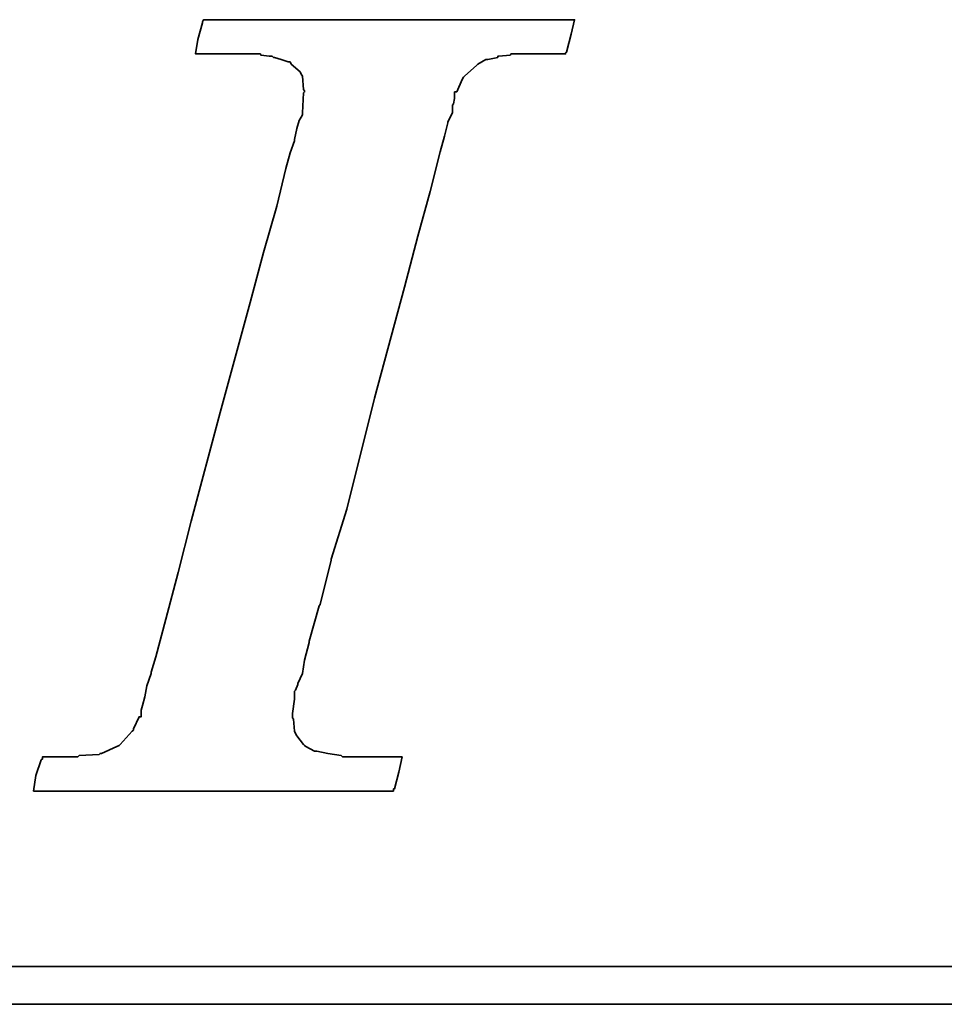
# Model space of a CAD drawing. Extents: x 8 to 593, y 42 to 126.
# Tile 34 of 51: x 147.74 to 149.44, y 90.55 to 92.37. Entities that reach past the tile are written whole.
import ezdxf

# ---------------------------------------------------------------- set-up
doc = ezdxf.new("R2010")
doc.units = 0
doc.header["$LTSCALE"] = 3
doc.header["$MEASUREMENT"] = 0
doc.layers.add('DIM', color=4, linetype='CONTINUOUS')
doc.layers.add('layer 1', color=7, linetype='CONTINUOUS')

# ---------------------------------------------------------------- blocks, each defined once
blk = doc.blocks.new('TBI MOTION logo(完整正式版)')
at = {"layer": 'layer 1', "color": 22, "lineweight": 35}
for points, knots in [([(-40.59125, -7.94375), (-40.59125, -7.94375), (-40.97375, -7.94375), (-40.97375, -7.94375), (-40.97375, -7.94375), (-40.97375, -7.94375), (-41.38125, -7.94375), (-41.38125, -7.94375), (-41.38125, -7.94375), (-41.38125, -7.94375), (-41.54875, -7.94375), (-41.54875, -7.94375), (-41.54875, -7.94375), (-41.54875, -7.94375), (-41.59875, -7.94375), (-41.59875, -7.94375), (-41.59875, -7.94375), (-41.59875, -7.94375), (-41.88375, -7.94375), (-41.88375, -7.94375), (-41.88375, -7.94375), (-41.88375, -7.94375), (-41.90875, -7.91875), (-41.90875, -7.91875), (-41.90875, -7.91875), (-41.90875, -7.91875), (-42.19875, -7.87125), (-42.19875, -7.87125), (-42.19875, -7.87125), (-42.19875, -7.87125), (-42.43875, -7.82375), (-42.43875, -7.82375), (-42.43875, -7.82375), (-42.43875, -7.82375), (-42.45875, -7.82375), (-42.45875, -7.82375), (-42.45875, -7.82375), (-42.45875, -7.82375), (-42.48625, -7.82375), (-42.48625, -7.82375), (-42.48625, -7.82375), (-42.48625, -7.82375), (-42.67625, -7.72375), (-42.67625, -7.72375), (-42.67625, -7.72375), (-42.67625, -7.72375), (-42.70125, -7.70375), (-42.70125, -7.70375), (-42.70125, -7.70375), (-42.70125, -7.70375), (-42.72375, -7.67875), (-42.72375, -7.67875), (-42.72375, -7.67875), (-42.72375, -7.67875), (-42.86875, -7.48875), (-42.86875, -7.48875), (-42.86875, -7.48875), (-42.86875, -7.48875), (-42.89375, -7.43875), (-42.89375, -7.43875), (-42.89375, -7.43875), (-42.89375, -7.43875), (-42.91875, -7.38875), (-42.91875, -7.38875), (-42.91875, -7.38875), (-42.91875, -7.38875), (-42.93875, -7.12875), (-42.93875, -7.12875), (-42.93875, -7.12875), (-42.93875, -7.12875), (-42.96375, -7.10375), (-42.96375, -7.10375), (-42.96375, -7.10375), (-42.96375, -7.10375), (-42.96375, -7.05375), (-42.96375, -7.05375), (-42.96375, -7.05375), (-42.96375, -7.05375), (-42.96375, -7.00875), (-42.96375, -7.00875), (-42.96375, -7.00875), (-42.96375, -7.00875), (-42.91875, -6.69625), (-42.91875, -6.69625), (-42.91875, -6.69625), (-42.91875, -6.69625), (-42.91875, -6.62375), (-42.91875, -6.62375), (-42.91875, -6.62375), (-42.91875, -6.62375), (-42.91875, -6.59625), (-42.91875, -6.59625), (-42.91875, -6.59625), (-42.91875, -6.59625), (-42.91875, -6.57375), (-42.91875, -6.57375), (-42.91875, -6.57375), (-42.91875, -6.57375), (-42.91875, -6.52875), (-42.91875, -6.52875), (-42.91875, -6.52875), (-42.91875, -6.52875), (-42.89375, -6.50375), (-42.89375, -6.50375), (-42.89375, -6.50375), (-42.89375, -6.50375), (-42.84375, -6.38375), (-42.84375, -6.38375), (-42.84375, -6.38375), (-42.84375, -6.38375), (-42.84375, -6.35875), (-42.84375, -6.35875), (-42.84375, -6.35875), (-42.84375, -6.35875), (-42.74625, -6.14375), (-42.74625, -6.14375), (-42.74625, -6.14375), (-42.74625, -6.14375), (-42.70125, -5.85375), (-42.70125, -5.85375), (-42.70125, -5.85375), (-42.70125, -5.85375), (-42.60375, -5.47125), (-42.60375, -5.47125), (-42.60375, -5.47125), (-42.60375, -5.47125), (-42.60375, -5.44875), (-42.60375, -5.44875), (-42.60375, -5.44875), (-42.60375, -5.44875), (-42.38875, -4.67875), (-42.38875, -4.67875), (-42.38875, -4.67875), (-42.38875, -4.67875), (-42.36375, -4.65375), (-42.36375, -4.65375), (-42.36375, -4.65375), (-42.36375, -4.65375), (-42.12375, -3.69625), (-42.12375, -3.69625), (-42.12375, -3.69625), (-42.12375, -3.69625), (-42.12375, -3.67374), (-42.12375, -3.67374), (-42.12375, -3.67374), (-42.12375, -3.67374), (-41.78875, -2.59374), (-41.78875, -2.59374), (-41.78875, -2.59374), (-41.78875, -2.59374), (-41.18875, -0.19375), (-41.18875, -0.19375), (-41.18875, -0.19375), (-41.18875, -0.19375), (-40.54375, 2.20624), (-40.54375, 2.20624), (-40.54375, 2.20624), (-40.54375, 2.20624), (-40.25375, 3.30875), (-40.25375, 3.30875), (-40.25375, 3.30875), (-40.25375, 3.30875), (-39.98875, 4.27125), (-39.98875, 4.27125), (-39.98875, 4.27125), (-39.98875, 4.27125), (-39.77375, 5.13125), (-39.77375, 5.13125), (-39.77375, 5.13125), (-39.77375, 5.13125), (-39.67875, 5.47125), (-39.67875, 5.47125), (-39.67875, 5.47125), (-39.67875, 5.47125), (-39.60375, 5.75625), (-39.60375, 5.75625), (-39.60375, 5.75625), (-39.60375, 5.75625), (-39.60375, 5.78125), (-39.60375, 5.78125), (-39.60375, 5.78125), (-39.60375, 5.78125), (-39.50875, 5.97125), (-39.50875, 5.97125), (-39.50875, 5.97125), (-39.50875, 5.97125), (-39.50875, 6.13875), (-39.50875, 6.13875), (-39.50875, 6.13875), (-39.50875, 6.13875), (-39.48625, 6.16625), (-39.48625, 6.16625), (-39.48625, 6.16625), (-39.48625, 6.16625), (-39.46125, 6.28625), (-39.46125, 6.28625), (-39.46125, 6.28625), (-39.46125, 6.28625), (-39.46125, 6.42625), (-39.46125, 6.42625), (-39.46125, 6.42625), (-39.46125, 6.42625), (-39.41375, 6.42625), (-39.41375, 6.42625), (-39.41375, 6.42625), (-39.41375, 6.42625), (-39.29375, 6.69125), (-39.29375, 6.69125), (-39.29375, 6.69125), (-39.29375, 6.69125), (-39.26875, 6.74125), (-39.26875, 6.74125), (-39.26875, 6.74125), (-39.26875, 6.74125), (-39.24375, 6.76625), (-39.24375, 6.76625), (-39.24375, 6.76625), (-39.24375, 6.76625), (-38.98375, 7.00624), (-38.98375, 7.00624), (-38.98375, 7.00624), (-38.98375, 7.00624), (-38.95625, 7.02624), (-38.95625, 7.02624), (-38.95625, 7.02624), (-38.95625, 7.02624), (-38.78875, 7.12624), (-38.78875, 7.12624), (-38.78875, 7.12624), (-38.78875, 7.12624), (-38.76375, 7.12624), (-38.76375, 7.12624), (-38.76375, 7.12624), (-38.76375, 7.12624), (-38.74375, 7.12624), (-38.74375, 7.12624), (-38.74375, 7.12624), (-38.74375, 7.12624), (-38.52875, 7.17125), (-38.52875, 7.17125), (-38.52875, 7.17125), (-38.52875, 7.17125), (-38.52875, 7.19624), (-38.52875, 7.19624), (-38.52875, 7.19624), (-38.52875, 7.19624), (-38.50375, 7.19624), (-38.50375, 7.19624), (-38.50375, 7.19624), (-38.50375, 7.19624), (-38.26125, 7.21875), (-38.26125, 7.21875), (-38.26125, 7.21875), (-38.26125, 7.21875), (-38.23875, 7.24624), (-38.23875, 7.24624), (-38.23875, 7.24624), (-38.23875, 7.24624), (-38.21625, 7.24624), (-38.21625, 7.24624), (-38.21625, 7.24624), (-38.21625, 7.24624), (-38.18875, 7.24624), (-38.18875, 7.24624), (-38.18875, 7.24624), (-38.18875, 7.24624), (-37.90375, 7.24624), (-37.90375, 7.24624), (-37.90375, 7.24624), (-37.90375, 7.24624), (-37.85375, 7.24624), (-37.85375, 7.24624), (-37.85375, 7.24624), (-37.85375, 7.24624), (-37.75875, 7.24624), (-37.75875, 7.24624), (-37.75875, 7.24624), (-37.75875, 7.24624), (-37.42375, 7.24624), (-37.42375, 7.24624), (-37.42375, 7.24624), (-37.42375, 7.24624), (-37.08875, 7.24624), (-37.08875, 7.24624), (-37.08875, 7.24624), (-37.08875, 7.24624), (-37.06375, 7.24624), (-37.06375, 7.24624), (-37.06375, 7.24624), (-37.06375, 7.24624), (-37.06375, 7.26624), (-37.06375, 7.26624), (-37.06375, 7.26624), (-37.06375, 7.26624), (-37.03875, 7.29125), (-37.03875, 7.29125), (-37.03875, 7.29125), (-37.03875, 7.29125), (-37.03875, 7.31625), (-37.03875, 7.31625), (-37.03875, 7.31625), (-37.03875, 7.31625), (-36.94125, 7.67625), (-36.94125, 7.67625), (-36.94125, 7.67625), (-36.94125, 7.67625), (-36.86875, 7.98625), (-36.86875, 7.98625), (-36.86875, 7.98625), (-36.86875, 7.98625), (-36.98875, 7.98625), (-36.98875, 7.98625), (-36.98875, 7.98625), (-36.98875, 7.98625), (-37.42375, 7.98625), (-37.42375, 7.98625), (-37.42375, 7.98625), (-37.42375, 7.98625), (-37.94875, 7.98625), (-37.94875, 7.98625), (-37.94875, 7.98625), (-37.94875, 7.98625), (-38.57375, 7.98625), (-38.57375, 7.98625), (-38.57375, 7.98625), (-38.57375, 7.98625), (-39.29375, 7.98625), (-39.29375, 7.98625), (-39.29375, 7.98625), (-39.29375, 7.98625), (-40.82875, 7.98625), (-40.82875, 7.98625), (-40.82875, 7.98625), (-40.82875, 7.98625), (-42.36375, 7.98625), (-42.36375, 7.98625), (-42.36375, 7.98625), (-42.36375, 7.98625), (-43.08375, 7.98625), (-43.08375, 7.98625), (-43.08375, 7.98625), (-43.08375, 7.98625), (-43.70875, 7.98625), (-43.70875, 7.98625), (-43.70875, 7.98625), (-43.70875, 7.98625), (-44.23375, 7.98625), (-44.23375, 7.98625), (-44.23375, 7.98625), (-44.23375, 7.98625), (-44.66875, 7.98625), (-44.66875, 7.98625), (-44.66875, 7.98625), (-44.66875, 7.98625), (-44.88375, 7.98625), (-44.88375, 7.98625), (-44.88375, 7.98625), (-44.88375, 7.98625), (-44.90875, 7.94125), (-44.90875, 7.94125), (-44.90875, 7.94125), (-44.90875, 7.94125), (-44.90875, 7.91625), (-44.90875, 7.91625), (-44.90875, 7.91625), (-44.90875, 7.91625), (-45.00375, 7.55625), (-45.00375, 7.55625), (-45.00375, 7.55625), (-45.00375, 7.55625), (-45.05375, 7.24624), (-45.05375, 7.24624), (-45.05375, 7.24624), (-45.05375, 7.24624), (-44.61875, 7.24624), (-44.61875, 7.24624), (-44.61875, 7.24624), (-44.61875, 7.24624), (-44.11375, 7.24624), (-44.11375, 7.24624), (-44.11375, 7.24624), (-44.11375, 7.24624), (-43.99375, 7.24624), (-43.99375, 7.24624), (-43.99375, 7.24624), (-43.99375, 7.24624), (-43.94625, 7.24624), (-43.94625, 7.24624), (-43.94625, 7.24624), (-43.94625, 7.24624), (-43.92374, 7.24624), (-43.92374, 7.24624), (-43.92374, 7.24624), (-43.92374, 7.24624), (-43.65875, 7.24624), (-43.65875, 7.24624), (-43.65875, 7.24624), (-43.65875, 7.24624), (-43.63875, 7.21875), (-43.63875, 7.21875), (-43.63875, 7.21875), (-43.63875, 7.21875), (-43.46875, 7.19624), (-43.46875, 7.19624), (-43.46875, 7.19624), (-43.46875, 7.19624), (-43.39875, 7.19624), (-43.39875, 7.19624), (-43.39875, 7.19624), (-43.39875, 7.19624), (-43.37125, 7.17125), (-43.37125, 7.17125), (-43.37125, 7.17125), (-43.37125, 7.17125), (-43.34875, 7.17125), (-43.34875, 7.17125), (-43.34875, 7.17125), (-43.34875, 7.17125), (-43.20375, 7.12624), (-43.20375, 7.12624), (-43.20375, 7.12624), (-43.20375, 7.12624), (-43.05875, 7.07624), (-43.05875, 7.07624), (-43.05875, 7.07624), (-43.05875, 7.07624), (-43.01375, 7.07624), (-43.01375, 7.07624), (-43.01375, 7.07624), (-43.01375, 7.07624), (-42.98875, 7.02624), (-42.98875, 7.02624), (-42.98875, 7.02624), (-42.98875, 7.02624), (-42.79875, 6.86125), (-42.79875, 6.86125), (-42.79875, 6.86125), (-42.79875, 6.86125), (-42.77375, 6.81125), (-42.77375, 6.81125), (-42.77375, 6.81125), (-42.77375, 6.81125), (-42.74625, 6.76625), (-42.74625, 6.76625), (-42.74625, 6.76625), (-42.74625, 6.76625), (-42.72375, 6.47625), (-42.72375, 6.47625), (-42.72375, 6.47625), (-42.72375, 6.47625), (-42.70125, 6.45124), (-42.70125, 6.45124), (-42.70125, 6.45124), (-42.70125, 6.45124), (-42.70125, 6.42625), (-42.70125, 6.42625), (-42.70125, 6.42625), (-42.70125, 6.42625), (-42.72375, 6.40625), (-42.72375, 6.40625), (-42.72375, 6.40625), (-42.72375, 6.40625), (-42.74625, 5.97125), (-42.74625, 5.97125), (-42.74625, 5.97125), (-42.74625, 5.97125), (-42.74625, 5.94625), (-42.74625, 5.94625), (-42.74625, 5.94625), (-42.74625, 5.94625), (-42.74625, 5.92625), (-42.74625, 5.92625), (-42.74625, 5.92625), (-42.74625, 5.92625), (-42.77375, 5.87625), (-42.77375, 5.87625), (-42.77375, 5.87625), (-42.77375, 5.87625), (-42.81875, 5.80625), (-42.81875, 5.80625), (-42.81875, 5.80625), (-42.81875, 5.80625), (-42.86875, 5.63625), (-42.86875, 5.63625), (-42.86875, 5.63625), (-42.86875, 5.63625), (-42.91875, 5.39625), (-42.91875, 5.39625), (-42.91875, 5.39625), (-42.91875, 5.39625), (-42.91875, 5.37124), (-42.91875, 5.37124), (-42.91875, 5.37124), (-42.91875, 5.37124), (-43.01375, 5.10874), (-43.01375, 5.10874), (-43.01375, 5.10874), (-43.01375, 5.10874), (-43.10875, 4.77124), (-43.10875, 4.77124), (-43.10875, 4.77124), (-43.10875, 4.77124), (-43.29875, 3.95625), (-43.29875, 3.95625), (-43.29875, 3.95625), (-43.29875, 3.95625), (-43.58875, 2.95125), (-43.58875, 2.95125), (-43.58875, 2.95125), (-43.58875, 2.95125), (-43.87375, 1.87125), (-43.87375, 1.87125), (-43.87375, 1.87125), (-43.87375, 1.87125), (-44.52625, -0.50374), (-44.52625, -0.50374), (-44.52625, -0.50374), (-44.52625, -0.50374), (-45.14875, -2.85375), (-45.14875, -2.85375), (-45.14875, -2.85375), (-45.14875, -2.85375), (-45.43375, -3.95875), (-45.43375, -3.95875), (-45.43375, -3.95875), (-45.43375, -3.95875), (-45.69875, -4.96875), (-45.69875, -4.96875), (-45.69875, -4.96875), (-45.69875, -4.96875), (-45.91375, -5.78375), (-45.91375, -5.78375), (-45.91375, -5.78375), (-45.91375, -5.78375), (-46.01375, -6.11875), (-46.01375, -6.11875), (-46.01375, -6.11875), (-46.01375, -6.11875), (-46.01375, -6.14375), (-46.01375, -6.14375), (-46.01375, -6.14375), (-46.01375, -6.14375), (-46.10875, -6.40875), (-46.10875, -6.40875), (-46.10875, -6.40875), (-46.10875, -6.40875), (-46.15375, -6.64875), (-46.15375, -6.64875), (-46.15375, -6.64875), (-46.15375, -6.64875), (-46.20375, -6.83875), (-46.20375, -6.83875), (-46.20375, -6.83875), (-46.20375, -6.83875), (-46.22875, -6.93375), (-46.22875, -6.93375), (-46.22875, -6.93375), (-46.22875, -6.93375), (-46.22875, -7.07875), (-46.22875, -7.07875), (-46.22875, -7.07875), (-46.22875, -7.07875), (-46.27375, -7.07875), (-46.27375, -7.07875), (-46.27375, -7.07875), (-46.27375, -7.07875), (-46.39375, -7.34375), (-46.39375, -7.34375), (-46.39375, -7.34375), (-46.39375, -7.34375), (-46.39375, -7.36875), (-46.39375, -7.36875), (-46.39375, -7.36875), (-46.39375, -7.36875), (-46.42125, -7.38875), (-46.42125, -7.38875), (-46.42125, -7.38875), (-46.42125, -7.38875), (-46.68375, -7.67875), (-46.68375, -7.67875), (-46.68375, -7.67875), (-46.68375, -7.67875), (-46.70875, -7.70375), (-46.70875, -7.70375), (-46.70875, -7.70375), (-46.70875, -7.70375), (-46.75375, -7.72375), (-46.75375, -7.72375), (-46.75375, -7.72375), (-46.75375, -7.72375), (-47.08875, -7.87125), (-47.08875, -7.87125), (-47.08875, -7.87125), (-47.08875, -7.87125), (-47.11625, -7.87125), (-47.11625, -7.87125), (-47.11625, -7.87125), (-47.11625, -7.87125), (-47.13875, -7.89375), (-47.13875, -7.89375), (-47.13875, -7.89375), (-47.13875, -7.89375), (-47.56875, -7.91875), (-47.56875, -7.91875), (-47.56875, -7.91875), (-47.56875, -7.91875), (-47.59625, -7.94375), (-47.59625, -7.94375), (-47.59625, -7.94375), (-47.59625, -7.94375), (-47.64375, -7.94375), (-47.64375, -7.94375), (-47.64375, -7.94375), (-47.64375, -7.94375), (-47.73625, -7.94375), (-47.73625, -7.94375), (-47.73625, -7.94375), (-47.73625, -7.94375), (-48.07375, -7.94375), (-48.07375, -7.94375), (-48.07375, -7.94375), (-48.07375, -7.94375), (-48.36125, -7.94375), (-48.36125, -7.94375), (-48.36125, -7.94375), (-48.36125, -7.94375), (-48.36125, -7.96625), (-48.36125, -7.96625), (-48.36125, -7.96625), (-48.36125, -7.96625), (-48.36125, -7.99125), (-48.36125, -7.99125), (-48.36125, -7.99125), (-48.36125, -7.99125), (-48.38875, -8.01375), (-48.38875, -8.01375), (-48.38875, -8.01375), (-48.38875, -8.01375), (-48.50875, -8.34875), (-48.50875, -8.34875), (-48.50875, -8.34875), (-48.50875, -8.34875), (-48.55375, -8.68625), (-48.55375, -8.68625), (-48.55375, -8.68625), (-48.55375, -8.68625), (-48.45875, -8.68625), (-48.45875, -8.68625), (-48.45875, -8.68625), (-48.45875, -8.68625), (-48.07375, -8.68625), (-48.07375, -8.68625), (-48.07375, -8.68625), (-48.07375, -8.68625), (-47.52375, -8.68625), (-47.52375, -8.68625), (-47.52375, -8.68625), (-47.52375, -8.68625), (-46.92375, -8.68625), (-46.92375, -8.68625), (-46.92375, -8.68625), (-46.92375, -8.68625), (-46.25375, -8.68625), (-46.25375, -8.68625), (-46.25375, -8.68625), (-46.25375, -8.68625), (-46.20375, -8.68625), (-46.20375, -8.68625), (-46.20375, -8.68625), (-46.20375, -8.68625), (-44.71375, -8.68625), (-44.71375, -8.68625), (-44.71375, -8.68625), (-44.71375, -8.68625), (-43.22875, -8.68625), (-43.22875, -8.68625), (-43.22875, -8.68625), (-43.22875, -8.68625), (-42.55875, -8.68625), (-42.55875, -8.68625), (-42.55875, -8.68625), (-42.55875, -8.68625), (-42.50875, -8.68625), (-42.50875, -8.68625), (-42.50875, -8.68625), (-42.50875, -8.68625), (-41.93375, -8.68625), (-41.93375, -8.68625), (-41.93375, -8.68625), (-41.93375, -8.68625), (-41.38125, -8.68625), (-41.38125, -8.68625), (-41.38125, -8.68625), (-41.38125, -8.68625), (-40.97375, -8.68625), (-40.97375, -8.68625), (-40.97375, -8.68625), (-40.97375, -8.68625), (-40.78125, -8.68625), (-40.78125, -8.68625), (-40.78125, -8.68625), (-40.78125, -8.68625), (-40.78125, -8.63875), (-40.78125, -8.63875), (-40.78125, -8.63875), (-40.78125, -8.63875), (-40.75875, -8.63875), (-40.75875, -8.63875), (-40.75875, -8.63875), (-40.75875, -8.63875), (-40.66375, -8.27875), (-40.66375, -8.27875), (-40.66375, -8.27875), (-40.66375, -8.27875), (-40.59125, -7.94375), (-40.59125, -7.94375)], [0, 0, 0, 0, 0.00558659, 0.00558659, 0.00558659, 0.00558659, 0.01117318, 0.01117318, 0.01117318, 0.01117318, 0.01675978, 0.01675978, 0.01675978, 0.01675978, 0.02234637, 0.02234637, 0.02234637, 0.02234637, 0.02793296, 0.02793296, 0.02793296, 0.02793296, 0.03351955, 0.03351955, 0.03351955, 0.03351955, 0.03910615, 0.03910615, 0.03910615, 0.03910615, 0.04469274, 0.04469274, 0.04469274, 0.04469274, 0.05027933, 0.05027933, 0.05027933, 0.05027933, 0.05586592, 0.05586592, 0.05586592, 0.05586592, 0.06145251, 0.06145251, 0.06145251, 0.06145251, 0.06703911, 0.06703911, 0.06703911, 0.06703911, 0.0726257, 0.0726257, 0.0726257, 0.0726257, 0.07821229, 0.07821229, 0.07821229, 0.07821229, 0.08379888, 0.08379888, 0.08379888, 0.08379888, 0.08938547, 0.08938547, 0.08938547, 0.08938547, 0.09497207, 0.09497207, 0.09497207, 0.09497207, 0.10055866, 0.10055866, 0.10055866, 0.10055866, 0.10614525, 0.10614525, 0.10614525, 0.10614525, 0.11173184, 0.11173184, 0.11173184, 0.11173184, 0.11731844, 0.11731844, 0.11731844, 0.11731844, 0.12290503, 0.12290503, 0.12290503, 0.12290503, 0.12849162, 0.12849162, 0.12849162, 0.12849162, 0.13407821, 0.13407821, 0.13407821, 0.13407821, 0.1396648, 0.1396648, 0.1396648, 0.1396648, 0.1452514, 0.1452514, 0.1452514, 0.1452514, 0.15083799, 0.15083799, 0.15083799, 0.15083799, 0.15642458, 0.15642458, 0.15642458, 0.15642458, 0.16201117, 0.16201117, 0.16201117, 0.16201117, 0.16759777, 0.16759777, 0.16759777, 0.16759777, 0.17318436, 0.17318436, 0.17318436, 0.17318436, 0.17877095, 0.17877095, 0.17877095, 0.17877095, 0.18435754, 0.18435754, 0.18435754, 0.18435754, 0.18994413, 0.18994413, 0.18994413, 0.18994413, 0.19553073, 0.19553073, 0.19553073, 0.19553073, 0.20111732, 0.20111732, 0.20111732, 0.20111732, 0.20670391, 0.20670391, 0.20670391, 0.20670391, 0.2122905, 0.2122905, 0.2122905, 0.2122905, 0.21787709, 0.21787709, 0.21787709, 0.21787709, 0.22346369, 0.22346369, 0.22346369, 0.22346369, 0.22905028, 0.22905028, 0.22905028, 0.22905028, 0.23463687, 0.23463687, 0.23463687, 0.23463687, 0.24022346, 0.24022346, 0.24022346, 0.24022346, 0.24581006, 0.24581006, 0.24581006, 0.24581006, 0.25139665, 0.25139665, 0.25139665, 0.25139665, 0.25698324, 0.25698324, 0.25698324, 0.25698324, 0.26256983, 0.26256983, 0.26256983, 0.26256983, 0.26815642, 0.26815642, 0.26815642, 0.26815642, 0.27374302, 0.27374302, 0.27374302, 0.27374302, 0.27932961, 0.27932961, 0.27932961, 0.27932961, 0.2849162, 0.2849162, 0.2849162, 0.2849162, 0.29050279, 0.29050279, 0.29050279, 0.29050279, 0.29608939, 0.29608939, 0.29608939, 0.29608939, 0.30167598, 0.30167598, 0.30167598, 0.30167598, 0.30726257, 0.30726257, 0.30726257, 0.30726257, 0.31284916, 0.31284916, 0.31284916, 0.31284916, 0.31843575, 0.31843575, 0.31843575, 0.31843575, 0.32402235, 0.32402235, 0.32402235, 0.32402235, 0.32960894, 0.32960894, 0.32960894, 0.32960894, 0.33519553, 0.33519553, 0.33519553, 0.33519553, 0.34078212, 0.34078212, 0.34078212, 0.34078212, 0.34636872, 0.34636872, 0.34636872, 0.34636872, 0.35195531, 0.35195531, 0.35195531, 0.35195531, 0.3575419, 0.3575419, 0.3575419, 0.3575419, 0.36312849, 0.36312849, 0.36312849, 0.36312849, 0.36871508, 0.36871508, 0.36871508, 0.36871508, 0.37430168, 0.37430168, 0.37430168, 0.37430168, 0.37988827, 0.37988827, 0.37988827, 0.37988827, 0.38547486, 0.38547486, 0.38547486, 0.38547486, 0.39106145, 0.39106145, 0.39106145, 0.39106145, 0.39664804, 0.39664804, 0.39664804, 0.39664804, 0.40223464, 0.40223464, 0.40223464, 0.40223464, 0.40782123, 0.40782123, 0.40782123, 0.40782123, 0.41340782, 0.41340782, 0.41340782, 0.41340782, 0.41899441, 0.41899441, 0.41899441, 0.41899441, 0.42458101, 0.42458101, 0.42458101, 0.42458101, 0.4301676, 0.4301676, 0.4301676, 0.4301676, 0.43575419, 0.43575419, 0.43575419, 0.43575419, 0.44134078, 0.44134078, 0.44134078, 0.44134078, 0.44692737, 0.44692737, 0.44692737, 0.44692737, 0.45251397, 0.45251397, 0.45251397, 0.45251397, 0.45810056, 0.45810056, 0.45810056, 0.45810056, 0.46368715, 0.46368715, 0.46368715, 0.46368715, 0.46927374, 0.46927374, 0.46927374, 0.46927374, 0.47486034, 0.47486034, 0.47486034, 0.47486034, 0.48044693, 0.48044693, 0.48044693, 0.48044693, 0.48603352, 0.48603352, 0.48603352, 0.48603352, 0.49162011, 0.49162011, 0.49162011, 0.49162011, 0.4972067, 0.4972067, 0.4972067, 0.4972067, 0.5027933, 0.5027933, 0.5027933, 0.5027933, 0.50837989, 0.50837989, 0.50837989, 0.50837989, 0.51396648, 0.51396648, 0.51396648, 0.51396648, 0.51955307, 0.51955307, 0.51955307, 0.51955307, 0.52513966, 0.52513966, 0.52513966, 0.52513966, 0.53072626, 0.53072626, 0.53072626, 0.53072626, 0.53631285, 0.53631285, 0.53631285, 0.53631285, 0.54189944, 0.54189944, 0.54189944, 0.54189944, 0.54748603, 0.54748603, 0.54748603, 0.54748603, 0.55307263, 0.55307263, 0.55307263, 0.55307263, 0.55865922, 0.55865922, 0.55865922, 0.55865922, 0.56424581, 0.56424581, 0.56424581, 0.56424581, 0.5698324, 0.5698324, 0.5698324, 0.5698324, 0.57541899, 0.57541899, 0.57541899, 0.57541899, 0.58100559, 0.58100559, 0.58100559, 0.58100559, 0.58659218, 0.58659218, 0.58659218, 0.58659218, 0.59217877, 0.59217877, 0.59217877, 0.59217877, 0.59776536, 0.59776536, 0.59776536, 0.59776536, 0.60335196, 0.60335196, 0.60335196, 0.60335196, 0.60893855, 0.60893855, 0.60893855, 0.60893855, 0.61452514, 0.61452514, 0.61452514, 0.61452514, 0.62011173, 0.62011173, 0.62011173, 0.62011173, 0.62569832, 0.62569832, 0.62569832, 0.62569832, 0.63128492, 0.63128492, 0.63128492, 0.63128492, 0.63687151, 0.63687151, 0.63687151, 0.63687151, 0.6424581, 0.6424581, 0.6424581, 0.6424581, 0.64804469, 0.64804469, 0.64804469, 0.64804469, 0.65363128, 0.65363128, 0.65363128, 0.65363128, 0.65921788, 0.65921788, 0.65921788, 0.65921788, 0.66480447, 0.66480447, 0.66480447, 0.66480447, 0.67039106, 0.67039106, 0.67039106, 0.67039106, 0.67597765, 0.67597765, 0.67597765, 0.67597765, 0.68156425, 0.68156425, 0.68156425, 0.68156425, 0.68715084, 0.68715084, 0.68715084, 0.68715084, 0.69273743, 0.69273743, 0.69273743, 0.69273743, 0.69832402, 0.69832402, 0.69832402, 0.69832402, 0.70391061, 0.70391061, 0.70391061, 0.70391061, 0.70949721, 0.70949721, 0.70949721, 0.70949721, 0.7150838, 0.7150838, 0.7150838, 0.7150838, 0.72067039, 0.72067039, 0.72067039, 0.72067039, 0.72625698, 0.72625698, 0.72625698, 0.72625698, 0.73184358, 0.73184358, 0.73184358, 0.73184358, 0.73743017, 0.73743017, 0.73743017, 0.73743017, 0.74301676, 0.74301676, 0.74301676, 0.74301676, 0.74860335, 0.74860335, 0.74860335, 0.74860335, 0.75418994, 0.75418994, 0.75418994, 0.75418994, 0.75977654, 0.75977654, 0.75977654, 0.75977654, 0.76536313, 0.76536313, 0.76536313, 0.76536313, 0.77094972, 0.77094972, 0.77094972, 0.77094972, 0.77653631, 0.77653631, 0.77653631, 0.77653631, 0.78212291, 0.78212291, 0.78212291, 0.78212291, 0.7877095, 0.7877095, 0.7877095, 0.7877095, 0.79329609, 0.79329609, 0.79329609, 0.79329609, 0.79888268, 0.79888268, 0.79888268, 0.79888268, 0.80446927, 0.80446927, 0.80446927, 0.80446927, 0.81005587, 0.81005587, 0.81005587, 0.81005587, 0.81564246, 0.81564246, 0.81564246, 0.81564246, 0.82122905, 0.82122905, 0.82122905, 0.82122905, 0.82681564, 0.82681564, 0.82681564, 0.82681564, 0.83240223, 0.83240223, 0.83240223, 0.83240223, 0.83798883, 0.83798883, 0.83798883, 0.83798883, 0.84357542, 0.84357542, 0.84357542, 0.84357542, 0.84916201, 0.84916201, 0.84916201, 0.84916201, 0.8547486, 0.8547486, 0.8547486, 0.8547486, 0.8603352, 0.8603352, 0.8603352, 0.8603352, 0.86592179, 0.86592179, 0.86592179, 0.86592179, 0.87150838, 0.87150838, 0.87150838, 0.87150838, 0.87709497, 0.87709497, 0.87709497, 0.87709497, 0.88268156, 0.88268156, 0.88268156, 0.88268156, 0.88826816, 0.88826816, 0.88826816, 0.88826816, 0.89385475, 0.89385475, 0.89385475, 0.89385475, 0.89944134, 0.89944134, 0.89944134, 0.89944134, 0.90502793, 0.90502793, 0.90502793, 0.90502793, 0.91061453, 0.91061453, 0.91061453, 0.91061453, 0.91620112, 0.91620112, 0.91620112, 0.91620112, 0.92178771, 0.92178771, 0.92178771, 0.92178771, 0.9273743, 0.9273743, 0.9273743, 0.9273743, 0.93296089, 0.93296089, 0.93296089, 0.93296089, 0.93854749, 0.93854749, 0.93854749, 0.93854749, 0.94413408, 0.94413408, 0.94413408, 0.94413408, 0.94972067, 0.94972067, 0.94972067, 0.94972067, 0.95530726, 0.95530726, 0.95530726, 0.95530726, 0.96089385, 0.96089385, 0.96089385, 0.96089385, 0.96648045, 0.96648045, 0.96648045, 0.96648045, 0.97206704, 0.97206704, 0.97206704, 0.97206704, 0.97765363, 0.97765363, 0.97765363, 0.97765363, 0.98324022, 0.98324022, 0.98324022, 0.98324022, 0.98882682, 0.98882682, 0.98882682, 0.98882682, 0.99441341, 0.99441341, 0.99441341, 0.99441341, 1, 1, 1, 1]), ([(75.90875, -9.47875), (75.90875, -9.47875), (75.90875, -12.28625), (75.90875, -12.28625), (75.90875, -12.28625), (75.90875, -12.28625), (75.90875, -12.47875), (75.90875, -12.47875), (75.90875, -12.47875), (75.90875, -12.47875), (75.71625, -12.47875), (75.71625, -12.47875), (75.71625, -12.47875), (75.71625, -12.47875), (-88.32875, -12.47875), (-88.32875, -12.47875), (-88.32875, -12.47875), (-88.32875, -12.47875), (-88.32875, -13.29375), (-88.32875, -13.29375), (-88.32875, -13.29375), (-88.32875, -13.29375), (82.89125, -13.29375), (82.89125, -13.29375), (82.89125, -13.29375), (82.89125, -13.29375), (75.90875, -9.47875), (75.90875, -9.47875)], [0, 0, 0, 0, 0.14285714, 0.14285714, 0.14285714, 0.14285714, 0.28571429, 0.28571429, 0.28571429, 0.28571429, 0.42857143, 0.42857143, 0.42857143, 0.42857143, 0.57142857, 0.57142857, 0.57142857, 0.57142857, 0.71428571, 0.71428571, 0.71428571, 0.71428571, 0.85714286, 0.85714286, 0.85714286, 0.85714286, 1, 1, 1, 1])]:
    blk.add_open_spline(points, degree=3, knots=knots, dxfattribs=at)

msp = doc.modelspace()

# ---------------------------------------------------------------- block references
at = {"layer": 'DIM', "color": 7, "xscale": 0.0851363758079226, "yscale": 0.0851363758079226, "zscale": 0.0851363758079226}
msp.add_blockref('TBI MOTION logo(完整正式版)', (151.8985, 91.6864), dxfattribs=at)

doc.saveas('drawing.dxf')
